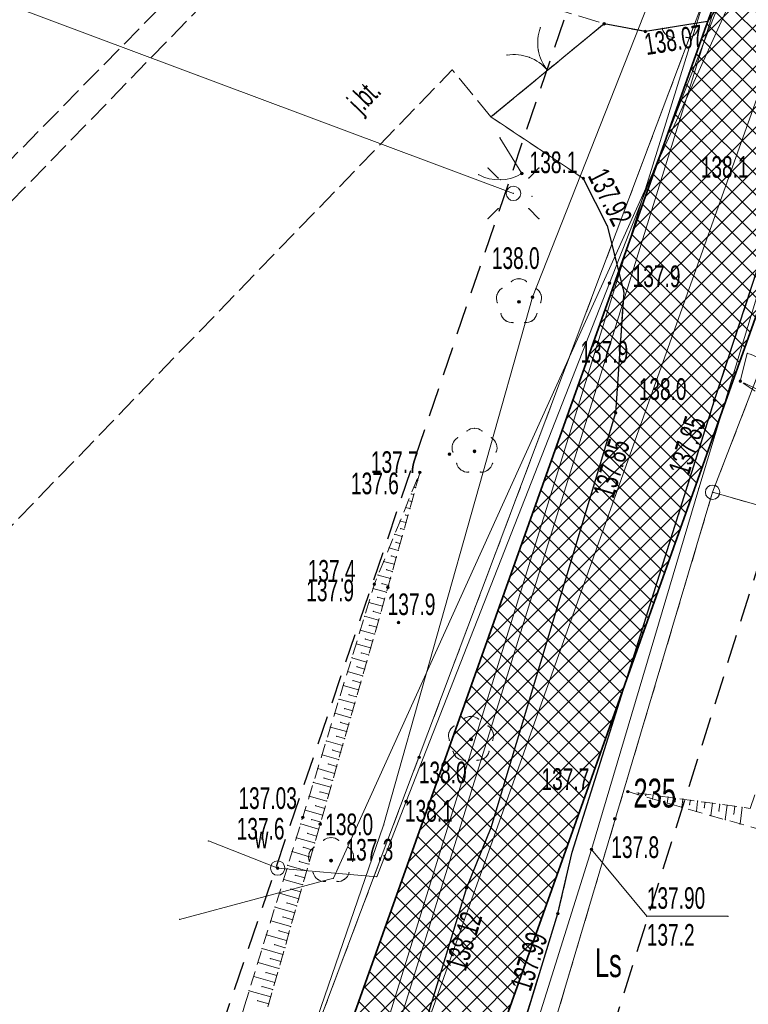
# Model space of a CAD drawing. Extents: x 6456700 to 6518119, y 5963420 to 5980059.
# Tile 28 of 256: x 6511624 to 6511649, y 5963990 to 5964024. Entities that reach past the tile are written whole.
import ezdxf
from ezdxf.enums import TextEntityAlignment as Align

# ---------------------------------------------------------------- set-up
doc = ezdxf.new("R2010")
doc.units = 0
doc.header["$MEASUREMENT"] = 0
for name, pattern in [('L_0_03', [1, 0.5, -0.5]), ('L_0_04', [1.5, 1, -0.5]), ('L_0_52', [1, 0.75, -0.25]), ('L_0_5A', [0.75, 0.5, -0.25])]:
    doc.linetypes.add(name, pattern=pattern)
doc.layers.get('0').update_dxf_attribs({"color": 2, "linetype": 'CONTINUOUS', "lineweight": 5})
for name, color, linetype, lineweight in [('000_Inne__niezydentyfikowane_', 7, 'CONTINUOUS', 18), ('18mm Kreska ciągła', 7, 'CONTINUOUS', 18), ('202_punkt_graniczny', 7, 'CONTINUOUS', 18), ('210_oznaczenie_konturu_uzytku_gruntowego', 96, 'CONTINUOUS', 18), ('211_numer_dzialki_ewidencyjnej', 7, 'CONTINUOUS', 18), ('218_kontur_uzytku_gruntowego', 96, 'L_0_03', 18), ('219_dzialka_ewidencyjna', 7, 'CONTINUOUS', 18), ('35mm Ciągła', 7, 'CONTINUOUS', 35), ('brama', 7, 'CONTINUOUS', 18), ('drzewo_lisciaste', 7, 'CONTINUOUS', 18), ('furtka', 7, 'CONTINUOUS', 18), ('jezdnia', 7, 'CONTINUOUS', 18), ('jezdnia_Atr17', 7, 'CONTINUOUS', 18), ('komora_podziemna', 7, 'CONTINUOUS', 18), ('komora_podziemna_Atr17', 7, 'CONTINUOUS', 18), ('kraweznik', 7, 'CONTINUOUS', 18), ('latarnia', 7, 'CONTINUOUS', 18), ('ogrodzenie_trwale', 7, 'CONTINUOUS', 18), ('pikieta_naturalna', 7, 'CONTINUOUS', 18), ('pikieta_naturalna_Atr2', 7, 'CONTINUOUS', 18), ('pikieta_sztuczna', 7, 'CONTINUOUS', 18), ('pikieta_sztuczna_Atr2', 7, 'CONTINUOUS', 18), ('przewod_elektroenergetyczny_podziemny', 7, 'CONTINUOUS', 18), ('przewod_kanalizacyjny', 7, 'CONTINUOUS', 18), ('przewod_wodociagowy', 7, 'CONTINUOUS', 18), ('rzedna', 7, 'CONTINUOUS', 18), ('rzedna_Atr2', 7, 'CONTINUOUS', 18), ('rzedna_Atr3', 7, 'CONTINUOUS', 18), ('skarpa_nieumocniona', 7, 'CONTINUOUS', 18), ('Zakres', 7, 'CONTINUOUS', 18)]:
    doc.layers.add(name, color=color, linetype=linetype, lineweight=lineweight)
doc.styles.get("Standard").update_dxf_attribs({"font": 'txt', "width": 0.75})

# ---------------------------------------------------------------- blocks, each defined once
blk = doc.blocks.new('mdcp_nowa')
at = {"layer": 'drzewo_lisciaste', "linetype": 'Continuous', "lineweight": 18, "true_color": 0x009900}
for points in [[(6494372.12, 5980465.09, 1), (6494372.12, 5980465.19, 1)], [(6494370.58, 5980459.91, 1), (6494370.58, 5980460.01, 1)], [(6494370.46, 5980449.92, 1), (6494370.46, 5980450.02, 1)], [(6494365.61, 5980445.72, 1), (6494365.61, 5980445.82, 1)]]:
    blk.add_hatch(color=94, dxfattribs=at).paths.add_polyline_path(points)
at = {"layer": 'pikieta_naturalna', "linetype": 'Continuous', "lineweight": 18, "true_color": 0x000000}
for points in [[(6494375.07, 5980474.735, 1), (6494375.07, 5980474.825, 1)], [(6494372.22, 5980469.545, 1), (6494372.22, 5980469.635, 1)], [(6494375.26, 5980465.745, 1), (6494375.26, 5980465.835, 1)], [(6494372.59, 5980465.255, 1), (6494372.59, 5980465.345, 1)], [(6494379.79, 5980462.345, 1), (6494379.79, 5980462.435, 1)], [(6494369.71, 5980459.815, 1), (6494369.71, 5980459.905, 1)], [(6494368.69, 5980459.185, 1), (6494368.69, 5980459.275, 1)], [(6494367.11, 5980455.305, 1), (6494367.11, 5980455.395, 1)], [(6494367.58, 5980455.195, 1), (6494367.58, 5980455.285, 1)], [(6494367.95, 5980453.975, 1), (6494367.95, 5980454.065, 1)], [(6494368.66, 5980449.305, 1), (6494368.66, 5980449.395, 1)], [(6494375.89, 5980448.115, 1), (6494375.89, 5980448.205, 1)], [(6494368.21, 5980447.775, 1), (6494368.21, 5980447.865, 1)], [(6494364.63, 5980447.225, 1), (6494364.63, 5980447.315, 1)], [(6494375.44, 5980447.175, 1), (6494375.44, 5980447.265, 1)], [(6494365.23, 5980446.985, 1), (6494365.23, 5980447.075, 1)], [(6494365.61, 5980445.725, 1), (6494365.61, 5980445.815, 1)]]:
    blk.add_hatch(color=18, dxfattribs=at).paths.add_polyline_path(points)
at = {"layer": 'pikieta_sztuczna', "linetype": 'Continuous', "lineweight": 18, "true_color": 0x000000}
for points in [[(6494376.5, 5980474.465, 1), (6494376.5, 5980474.555, 1)], [(6494374.35, 5980469.375, 1), (6494374.35, 5980469.465, 1)], [(6494378.9, 5980461.685, 1), (6494378.9, 5980461.775, 1)], [(6494375.47, 5980461.245, 1), (6494375.47, 5980461.335, 1)], [(6494370.3, 5980444.775, 1), (6494370.3, 5980444.865, 1)], [(6494373.47, 5980443.885, 1), (6494373.47, 5980443.975, 1)]]:
    blk.add_hatch(color=18, dxfattribs=at).paths.add_polyline_path(points)
at = {"layer": 'rzedna', "linetype": 'Continuous', "lineweight": 18, "true_color": 0x000000}
for points in [[(6494374.63, 5980446.115, 1), (6494374.63, 5980446.205, 1)], [(6494363.76, 5980445.465, 1), (6494363.76, 5980445.555, 1)]]:
    blk.add_hatch(color=18, dxfattribs=at).paths.add_polyline_path(points)
at = {"layer": '000_Inne__niezydentyfikowane_', "linetype": 'Continuous', "lineweight": 18, "flags": 128}
for points in [[(6494368.68, 5980459.18), (6494368.67, 5980459.18)], [(6494368.61, 5980458.94), (6494368.58, 5980458.95)], [(6494368.47, 5980458.46), (6494368.39, 5980458.48)], [(6494368.54, 5980458.7), (6494368.51, 5980458.71)], [(6494368.41, 5980458.21), (6494368.35, 5980458.23)], [(6494368.34, 5980457.97), (6494368.19, 5980458.01)], [(6494368.27, 5980457.73), (6494368.19, 5980457.75)], [(6494368.21, 5980457.49), (6494368, 5980457.54)], [(6494368.07, 5980457), (6494367.81, 5980457.08)], [(6494368.14, 5980457.25), (6494368.02, 5980457.28)], [(6494368, 5980456.76), (6494367.86, 5980456.8)], [(6494367.94, 5980456.52), (6494367.62, 5980456.61)], [(6494367.8, 5980456.04), (6494367.43, 5980456.14)], [(6494367.87, 5980456.28), (6494367.7, 5980456.33)], [(6494367.73, 5980455.79), (6494367.54, 5980455.85)], [(6494367.67, 5980455.55), (6494367.24, 5980455.67)], [(6494367.6, 5980455.31), (6494367.37, 5980455.37)], [(6494367.53, 5980455.07), (6494367.06, 5980455.2)], [(6494367.39, 5980454.59), (6494366.92, 5980454.72)], [(6494367.46, 5980454.83), (6494367.23, 5980454.9)], [(6494367.32, 5980454.34), (6494367.08, 5980454.41)], [(6494367.25, 5980454.1), (6494366.77, 5980454.24)], [(6494367.12, 5980453.62), (6494366.62, 5980453.76)], [(6494367.19, 5980453.86), (6494366.94, 5980453.93)], [(6494367.05, 5980453.38), (6494366.8, 5980453.45)], [(6494366.98, 5980453.14), (6494366.48, 5980453.28)], [(6494366.91, 5980452.9), (6494366.66, 5980452.97)], [(6494366.84, 5980452.65), (6494366.33, 5980452.8)], [(6494366.7, 5980452.17), (6494366.18, 5980452.32)], [(6494366.77, 5980452.41), (6494366.51, 5980452.49)], [(6494366.63, 5980451.93), (6494366.37, 5980452.01)], [(6494366.56, 5980451.69), (6494366.03, 5980451.84)], [(6494366.43, 5980451.21), (6494365.89, 5980451.36)], [(6494366.49, 5980451.45), (6494366.23, 5980451.52)], [(6494366.36, 5980450.96), (6494366.08, 5980451.04)], [(6494366.29, 5980450.72), (6494365.74, 5980450.88)], [(6494366.22, 5980450.48), (6494365.94, 5980450.56)], [(6494366.15, 5980450.24), (6494365.59, 5980450.4)], [(6494366.01, 5980449.76), (6494365.44, 5980449.92)], [(6494366.08, 5980450), (6494365.8, 5980450.08)], [(6494365.94, 5980449.52), (6494365.66, 5980449.6)], [(6494365.87, 5980449.27), (6494365.3, 5980449.44)], [(6494365.73, 5980448.79), (6494365.15, 5980448.96)], [(6494365.8, 5980449.03), (6494365.51, 5980449.12)], [(6494365.66, 5980448.55), (6494365.37, 5980448.63)], [(6494365.6, 5980448.31), (6494365, 5980448.48)], [(6494365.46, 5980447.83), (6494364.85, 5980448)], [(6494365.53, 5980448.07), (6494365.23, 5980448.15)], [(6494376.26, 5980448.11), (6494376.25, 5980448.06)], [(6494376.52, 5980448.07), (6494376.51, 5980448.03)], [(6494376.77, 5980448.04), (6494376.75, 5980447.91)], [(6494377.03, 5980448), (6494377.02, 5980447.92)], [(6494377.29, 5980447.97), (6494377.26, 5980447.77)], [(6494377.54, 5980447.93), (6494377.53, 5980447.81)], [(6494377.8, 5980447.9), (6494377.76, 5980447.62)], [(6494378.06, 5980447.86), (6494378.03, 5980447.71)], [(6494378.31, 5980447.83), (6494378.27, 5980447.48)], [(6494365.32, 5980447.34), (6494364.71, 5980447.52)], [(6494365.39, 5980447.58), (6494365.08, 5980447.67)], [(6494378.57, 5980447.79), (6494378.54, 5980447.6)], [(6494378.83, 5980447.76), (6494378.77, 5980447.33)], [(6494379.08, 5980447.72), (6494379.05, 5980447.49)], [(6494379.34, 5980447.69), (6494379.27, 5980447.19)], [(6494379.6, 5980447.65), (6494379.56, 5980447.38)], [(6494379.85, 5980447.62), (6494379.78, 5980447.04)], [(6494365.25, 5980447.1), (6494364.94, 5980447.19)], [(6494365.18, 5980446.86), (6494364.56, 5980447.04)], [(6494365.04, 5980446.38), (6494364.41, 5980446.56)], [(6494365.11, 5980446.62), (6494364.8, 5980446.71)], [(6494364.97, 5980446.13), (6494364.65, 5980446.23)], [(6494364.9, 5980445.89), (6494364.26, 5980446.08)], [(6494364.77, 5980445.41), (6494364.11, 5980445.6)], [(6494364.84, 5980445.65), (6494364.51, 5980445.74)], [(6494364.63, 5980444.93), (6494363.97, 5980445.12)], [(6494364.7, 5980445.17), (6494364.37, 5980445.26)], [(6494364.56, 5980444.69), (6494364.22, 5980444.78)], [(6494364.49, 5980444.44), (6494363.82, 5980444.64)], [(6494364.35, 5980443.96), (6494363.67, 5980444.16)], [(6494364.42, 5980444.2), (6494364.08, 5980444.3)], [(6494364.28, 5980443.72), (6494363.94, 5980443.82)], [(6494364.21, 5980443.48), (6494363.52, 5980443.68)], [(6494364.07, 5980443), (6494363.37, 5980443.2)], [(6494364.14, 5980443.24), (6494363.8, 5980443.34)], [(6494363.94, 5980442.51), (6494363.22, 5980442.72)], [(6494364.01, 5980442.75), (6494363.65, 5980442.86)], [(6494363.87, 5980442.27), (6494363.51, 5980442.37)], [(6494363.8, 5980442.03), (6494363.08, 5980442.24)], [(6494363.66, 5980441.54), (6494362.93, 5980441.75)], [(6494363.73, 5980441.79), (6494363.36, 5980441.89)], [(6494363.59, 5980441.3), (6494363.22, 5980441.4)], [(6494363.52, 5980441.05), (6494362.77, 5980441.26)], [(6494363.45, 5980440.8), (6494363.07, 5980440.91)]]:
    blk.add_lwpolyline(points, dxfattribs=at)
at = {"layer": '000_Inne__niezydentyfikowane_'}
for p in [(6494368.67, 5980459.18), (6494368.68, 5980459.18), (6494368.58, 5980458.95), (6494368.61, 5980458.94), (6494368.39, 5980458.48), (6494368.47, 5980458.46), (6494368.51, 5980458.71), (6494368.54, 5980458.7), (6494368.35, 5980458.23), (6494368.41, 5980458.21), (6494368.19, 5980458.01), (6494368.19, 5980457.75), (6494368.27, 5980457.73), (6494368.34, 5980457.97), (6494368, 5980457.54), (6494368.21, 5980457.49), (6494367.81, 5980457.08), (6494368.02, 5980457.28), (6494368.14, 5980457.25), (6494367.86, 5980456.8), (6494368, 5980456.76), (6494368.07, 5980457), (6494367.62, 5980456.61), (6494367.94, 5980456.52), (6494367.43, 5980456.14), (6494367.7, 5980456.33), (6494367.8, 5980456.04), (6494367.87, 5980456.28), (6494367.54, 5980455.85), (6494367.73, 5980455.79), (6494367.24, 5980455.67), (6494367.37, 5980455.37), (6494367.67, 5980455.55), (6494367.06, 5980455.2), (6494367.53, 5980455.07), (6494367.6, 5980455.31), (6494366.92, 5980454.72), (6494367.23, 5980454.9), (6494367.46, 5980454.83), (6494367.08, 5980454.41), (6494367.32, 5980454.34), (6494367.39, 5980454.59), (6494366.77, 5980454.24), (6494367.25, 5980454.1), (6494366.62, 5980453.76), (6494366.94, 5980453.93), (6494367.19, 5980453.86), (6494366.8, 5980453.45), (6494367.05, 5980453.38), (6494367.12, 5980453.62), (6494366.48, 5980453.28), (6494366.66, 5980452.97), (6494366.98, 5980453.14), (6494366.33, 5980452.8), (6494366.84, 5980452.65), (6494366.91, 5980452.9), (6494366.18, 5980452.32), (6494366.51, 5980452.49), (6494366.77, 5980452.41), (6494366.37, 5980452.01), (6494366.63, 5980451.93), (6494366.7, 5980452.17), (6494366.03, 5980451.84), (6494366.56, 5980451.69), (6494365.89, 5980451.36), (6494366.23, 5980451.52), (6494366.49, 5980451.45), (6494366.08, 5980451.04), (6494366.36, 5980450.96), (6494366.43, 5980451.21), (6494365.74, 5980450.88), (6494365.94, 5980450.56), (6494366.29, 5980450.72), (6494365.59, 5980450.4), (6494366.15, 5980450.24), (6494366.22, 5980450.48), (6494365.44, 5980449.92), (6494365.8, 5980450.08), (6494366.08, 5980450), (6494365.66, 5980449.6), (6494366.01, 5980449.76), (6494365.3, 5980449.44), (6494365.87, 5980449.27), (6494365.94, 5980449.52), (6494365.15, 5980448.96), (6494365.51, 5980449.12), (6494365.8, 5980449.03), (6494365.37, 5980448.63), (6494365.66, 5980448.55), (6494365.73, 5980448.79), (6494365, 5980448.48), (6494365.6, 5980448.31), (6494364.85, 5980448), (6494365.23, 5980448.15), (6494365.46, 5980447.83), (6494365.53, 5980448.07), (6494376.25, 5980448.06), (6494376.26, 5980448.11), (6494376.51, 5980448.03), (6494376.52, 5980448.07), (6494376.75, 5980447.91), (6494376.77, 5980448.04), (6494377.02, 5980447.92), (6494377.03, 5980448), (6494377.29, 5980447.97), (6494377.54, 5980447.93), (6494377.8, 5980447.9), (6494378.06, 5980447.86), (6494378.31, 5980447.83), (6494364.71, 5980447.52), (6494365.08, 5980447.67), (6494365.39, 5980447.58), (6494377.26, 5980447.77), (6494377.53, 5980447.81), (6494377.76, 5980447.62), (6494378.03, 5980447.71), (6494378.54, 5980447.6), (6494378.57, 5980447.79), (6494378.83, 5980447.76), (6494379.05, 5980447.49), (6494379.08, 5980447.72), (6494379.34, 5980447.69), (6494379.6, 5980447.65), (6494379.85, 5980447.62), (6494364.94, 5980447.19), (6494365.32, 5980447.34), (6494378.27, 5980447.48), (6494378.77, 5980447.33), (6494379.27, 5980447.19), (6494379.56, 5980447.38), (6494364.56, 5980447.04), (6494365.18, 5980446.86), (6494365.25, 5980447.1), (6494379.78, 5980447.04), (6494364.41, 5980446.56), (6494364.8, 5980446.71), (6494365.11, 5980446.62), (6494364.65, 5980446.23), (6494364.97, 5980446.13), (6494365.04, 5980446.38), (6494364.26, 5980446.08), (6494364.9, 5980445.89), (6494364.11, 5980445.6), (6494364.51, 5980445.74), (6494364.84, 5980445.65), (6494363.97, 5980445.12), (6494364.37, 5980445.26), (6494364.7, 5980445.17), (6494364.77, 5980445.41), (6494364.22, 5980444.78), (6494364.63, 5980444.93), (6494363.82, 5980444.64), (6494364.49, 5980444.44), (6494364.56, 5980444.69), (6494363.67, 5980444.16), (6494364.08, 5980444.3), (6494364.42, 5980444.2), (6494363.94, 5980443.82), (6494364.35, 5980443.96), (6494363.52, 5980443.68), (6494364.21, 5980443.48), (6494364.28, 5980443.72), (6494363.37, 5980443.2), (6494363.8, 5980443.34), (6494364.14, 5980443.24), (6494363.22, 5980442.72), (6494363.65, 5980442.86), (6494364.01, 5980442.75), (6494364.07, 5980443), (6494363.51, 5980442.37), (6494363.94, 5980442.51), (6494363.08, 5980442.24), (6494363.8, 5980442.03), (6494363.87, 5980442.27), (6494362.93, 5980441.75), (6494363.36, 5980441.89), (6494363.73, 5980441.79), (6494363.22, 5980441.4), (6494363.66, 5980441.54), (6494362.77, 5980441.26), (6494363.52, 5980441.05), (6494363.59, 5980441.3), (6494363.07, 5980440.91), (6494363.45, 5980440.8)]:
    blk.add_point(p, dxfattribs=at)
at = {"layer": '202_punkt_graniczny', "color": 7, "linetype": 'Continuous', "lineweight": 18}
blk.add_circle((6494378.83, 5980458.54), 0.25, dxfattribs=at)
at = {"layer": '202_punkt_graniczny'}
blk.add_point((6494378.83, 5980458.54), dxfattribs=at)
at = {"layer": '218_kontur_uzytku_gruntowego', "lineweight": 18, "flags": 128}
for points in [[(6494356.86, 5980417.99), (6494384.79, 5980492.28)], [(6494385.04, 5980474.64), (6494378.83, 5980458.54)], [(6494378.83, 5980458.54), (6494368.27, 5980423.04)], [(6494404.03, 5980451.36), (6494378.83, 5980458.54)]]:
    blk.add_lwpolyline(points, dxfattribs=at)
at = {"layer": '218_kontur_uzytku_gruntowego'}
blk.add_point((6494378.83, 5980458.54), dxfattribs=at)
blk.add_point((6494378.83, 5980458.54), dxfattribs=at)
blk.add_point((6494378.83, 5980458.54), dxfattribs=at)
blk.add_point((6494378.83, 5980458.54), dxfattribs=at)
blk.add_point((6494378.83, 5980458.54), dxfattribs=at)
blk.add_point((6494378.83, 5980458.54), dxfattribs=at)
at = {"layer": '219_dzialka_ewidencyjna', "color": 3, "linetype": 'Continuous', "lineweight": 18, "flags": 128}
for points in [[(6494384.79, 5980492.28), (6494356.86, 5980417.99)], [(6494385.04, 5980474.64), (6494378.83, 5980458.54)], [(6494378.83, 5980458.54), (6494368.27, 5980423.04)], [(6494378.83, 5980458.54), (6494404.03, 5980451.36)]]:
    blk.add_lwpolyline(points, dxfattribs=at)
at = {"layer": '219_dzialka_ewidencyjna', "color": 3}
blk.add_point((6494378.83, 5980458.54), dxfattribs=at)
blk.add_point((6494378.83, 5980458.54), dxfattribs=at)
blk.add_point((6494378.83, 5980458.54), dxfattribs=at)
at = {"layer": 'brama', "color": 7, "linetype": 'Continuous', "lineweight": 18, "flags": 128}
blk.add_lwpolyline([(6494371.15, 5980471.55), (6494375.07, 5980474.78)], dxfattribs=at)
at = {"layer": 'brama', "color": 7, "linetype": 'Continuous', "lineweight": 18}
for centre, start, end in [((6494374.268, 5980474.119), 159.488, 219.488), ((6494371.952, 5980472.211), 39.488, 99.488)]:
    blk.add_arc(centre, 1.5, start, end, dxfattribs=at)
at = {"layer": 'brama'}
for p in [(6494372.863, 5980474.644), (6494375.07, 5980474.78), (6494372.788, 5980473.872), (6494371.705, 5980473.691), (6494372.478, 5980473.616), (6494373.11, 5980473.165), (6494373.11, 5980473.165), (6494371.15, 5980471.55)]:
    blk.add_point(p, dxfattribs=at)
at = {"layer": 'drzewo_lisciaste', "color": 94, "linetype": 'Continuous', "lineweight": 18}
for centre in [(6494372.12, 5980465.14), (6494370.58, 5980459.96), (6494370.46, 5980449.97), (6494365.61, 5980445.77)]:
    blk.add_circle(centre, 0.05, dxfattribs=at)
at = {"layer": 'drzewo_lisciaste', "color": 94, "linetype": 'Continuous', "lineweight": 13}
for centre, start, end in [((6494377.475, 5980474.706), 193.221, 274.871), ((6494377.945, 5980474.706), 265.129, 346.779), ((6494372.12, 5980465.54), 49.272, 130.728), ((6494371.74, 5980465.264), 121.308, 202.548), ((6494372.5, 5980465.264), 337.452, 58.692), ((6494371.885, 5980464.816), 193.221, 274.871), ((6494372.355, 5980464.816), 265.129, 346.779), ((6494370.58, 5980460.36), 49.272, 130.728), ((6494370.2, 5980460.084), 121.308, 202.548), ((6494370.96, 5980460.084), 337.452, 58.692), ((6494370.345, 5980459.636), 193.221, 274.871), ((6494370.815, 5980459.636), 265.129, 346.779), ((6494370.46, 5980450.37), 49.272, 130.728), ((6494370.08, 5980450.094), 121.308, 202.548), ((6494370.84, 5980450.094), 337.452, 58.692), ((6494370.225, 5980449.646), 193.221, 274.871), ((6494370.695, 5980449.646), 265.129, 346.779), ((6494365.61, 5980446.17), 49.272, 130.728), ((6494365.23, 5980445.894), 121.308, 202.548), ((6494365.99, 5980445.894), 337.452, 58.692), ((6494365.375, 5980445.446), 193.221, 274.871), ((6494365.845, 5980445.446), 265.129, 346.779)]:
    blk.add_arc(centre, 0.4, start, end, dxfattribs=at)
at = {"layer": 'drzewo_lisciaste'}
for p in [(6494377.086, 5980474.615), (6494378.334, 5980474.615), (6494377.24, 5980474.382), (6494377.509, 5980474.307), (6494377.911, 5980474.307), (6494378.18, 5980474.382), (6494372.12, 5980465.94), (6494371.532, 5980465.606), (6494371.859, 5980465.843), (6494372.381, 5980465.843), (6494372.708, 5980465.606), (6494371.36, 5980465.388), (6494372.88, 5980465.388), (6494371.371, 5980465.111), (6494372.12, 5980465.14), (6494372.869, 5980465.111), (6494371.496, 5980464.725), (6494372.744, 5980464.725), (6494371.65, 5980464.492), (6494371.919, 5980464.417), (6494372.321, 5980464.417), (6494372.59, 5980464.492), (6494370.319, 5980460.663), (6494370.58, 5980460.76), (6494370.841, 5980460.663), (6494369.82, 5980460.208), (6494369.992, 5980460.426), (6494371.168, 5980460.426), (6494371.34, 5980460.208), (6494369.831, 5980459.931), (6494370.58, 5980459.96), (6494371.329, 5980459.931), (6494369.956, 5980459.545), (6494371.204, 5980459.545), (6494370.11, 5980459.312), (6494370.379, 5980459.237), (6494370.781, 5980459.237), (6494371.05, 5980459.312), (6494370.199, 5980450.673), (6494370.46, 5980450.77), (6494370.721, 5980450.673), (6494369.7, 5980450.218), (6494369.872, 5980450.436), (6494371.048, 5980450.436), (6494371.22, 5980450.218), (6494369.711, 5980449.941), (6494370.46, 5980449.97), (6494371.209, 5980449.941), (6494369.836, 5980449.555), (6494371.084, 5980449.555), (6494369.99, 5980449.322), (6494370.259, 5980449.247), (6494370.661, 5980449.247), (6494370.93, 5980449.322), (6494365.349, 5980446.473), (6494365.61, 5980446.57), (6494365.871, 5980446.473), (6494365.022, 5980446.236), (6494366.198, 5980446.236), (6494364.85, 5980446.018), (6494366.37, 5980446.018), (6494364.861, 5980445.741), (6494365.61, 5980445.77), (6494366.359, 5980445.741), (6494364.986, 5980445.355), (6494365.14, 5980445.122), (6494366.08, 5980445.122), (6494366.234, 5980445.355), (6494365.409, 5980445.047), (6494365.811, 5980445.047)]:
    blk.add_point(p, dxfattribs=at)
at = {"layer": 'furtka', "color": 7, "linetype": 'Continuous', "lineweight": 18, "flags": 128}
for points in [[(6494372.22, 5980469.59), (6494371.46, 5980470.83)], [(6494380.03, 5980463.35), (6494379.79, 5980462.39)]]:
    blk.add_lwpolyline(points, dxfattribs=at)
at = {"layer": 'furtka', "color": 7, "linetype": 'Continuous', "lineweight": 18}
for centre, start, end in [((6494371.435, 5980470.868), 241.504, 301.504), ((6494379.667, 5980461.895), 15.964, 75.964)]:
    blk.add_arc(centre, 1.5, start, end, dxfattribs=at)
at = {"layer": 'furtka'}
for p in [(6494371.46, 5980470.83), (6494370.72, 5980469.55), (6494371.475, 5980469.369), (6494372.219, 5980469.589), (6494372.22, 5980469.59), (6494380.03, 5980463.35), (6494380.031, 5980463.35), (6494379.79, 5980462.39)]:
    blk.add_point(p, dxfattribs=at)
at = {"layer": 'jezdnia', "color": 7, "linetype": 'L_0_52', "lineweight": 18, "flags": 128}
for points in [[(6494379.042, 5980205.355), (6494370.45, 5980215.77), (6494359.26, 5980229.24), (6494350.5, 5980239.82), (6494339.7, 5980252.95), (6494336.61, 5980259.13), (6494333.07, 5980266.18), (6494330.52, 5980271.55), (6494329.52, 5980273.86), (6494327.36, 5980280.45), (6494325.85, 5980287.51), (6494325.03, 5980292.79), (6494325.01, 5980298.89), (6494326.29, 5980307.39), (6494327.89, 5980313.55), (6494331.08, 5980323.3), (6494333.2, 5980329.82), (6494336.64, 5980339.86), (6494338.43, 5980344.74), (6494343.18, 5980357.69), (6494347.78, 5980370.45), (6494349.48, 5980375.48), (6494354.04, 5980390.75), (6494352.32, 5980395.68), (6494357.03, 5980411.08), (6494361.23, 5980414.73), (6494366, 5980430.68), (6494370.3, 5980444.82), (6494371.15, 5980446.91), (6494375.47, 5980461.29), (6494375.75, 5980465.48), (6494375.18, 5980467.78), (6494374.35, 5980469.42), (6494371.15, 5980471.55), (6494375.07, 5980474.78), (6494376.5, 5980474.51), (6494378.65, 5980474.86), (6494379.97, 5980476.75), (6494382.89, 5980482.91), (6494394.43, 5980504.41), (6494396.68, 5980509.18), (6494397.56, 5980513.25), (6494397.03, 5980515.6), (6494395.56, 5980517.85), (6494398.63, 5980521.01), (6494399.16, 5980521.01), (6494402.03, 5980519.87), (6494404.28, 5980515.27), (6494407.43, 5980515.58), (6494404.79, 5980512.24), (6494403.37, 5980510.89), (6494402.78, 5980510.36), (6494400.53, 5980507.9), (6494398.16, 5980504.63), (6494391.04, 5980491.44), (6494385.61, 5980481.01), (6494383.82, 5980476.78), (6494378.9, 5980461.73), (6494373.96, 5980446.06), (6494373.47, 5980443.93), (6494369.12, 5980430), (6494367.09, 5980423.07), (6494366.46, 5980420.98), (6494364.17, 5980413.15), (6494352.58, 5980374.75), (6494350.86, 5980369.56), (6494346.16, 5980356.53), (6494340.78, 5980341.91), (6494336.32, 5980328.77), (6494333.97, 5980321.61), (6494330.37, 5980310.3), (6494329.56, 5980306.83), (6494328.8, 5980302.75), (6494328.17, 5980297.83), (6494328.48, 5980291.97), (6494329.06, 5980287.64), (6494330.85, 5980279.62), (6494332.58, 5980274.8), (6494333.58, 5980272.52), (6494336.35, 5980266.75), (6494340.04, 5980259.2), (6494342.54, 5980254.89), (6494352.41, 5980242.52), (6494362.09, 5980230.97), (6494370.78, 5980220.42), (6494371.58, 5980219.4), (6494373.43, 5980217.24), (6494381.565, 5980207.291)], [(6494333.07, 5980266.18), (6494330.52, 5980271.55), (6494329.52, 5980273.86), (6494327.36, 5980280.45), (6494325.85, 5980287.51), (6494325.03, 5980292.79), (6494325.01, 5980298.89), (6494326.29, 5980307.39), (6494327.89, 5980313.55), (6494331.08, 5980323.3), (6494333.2, 5980329.82), (6494336.64, 5980339.86), (6494338.43, 5980344.74), (6494343.18, 5980357.69), (6494347.78, 5980370.45), (6494349.48, 5980375.48), (6494354.04, 5980390.75), (6494352.32, 5980395.68), (6494357.03, 5980411.08), (6494361.23, 5980414.73), (6494366, 5980430.68), (6494370.3, 5980444.82), (6494371.15, 5980446.91), (6494375.47, 5980461.29), (6494375.75, 5980465.48), (6494375.18, 5980467.78), (6494374.35, 5980469.42), (6494371.15, 5980471.55), (6494375.07, 5980474.78), (6494376.5, 5980474.51), (6494378.65, 5980474.86), (6494379.97, 5980476.75), (6494382.89, 5980482.91), (6494394.43, 5980504.41), (6494396.68, 5980509.18), (6494397.56, 5980513.25), (6494397.03, 5980515.6), (6494395.56, 5980517.85), (6494398.63, 5980521.01), (6494399.16, 5980521.01), (6494402.03, 5980519.87), (6494404.28, 5980515.27), (6494407.43, 5980515.58), (6494404.79, 5980512.24), (6494403.37, 5980510.89), (6494402.78, 5980510.36), (6494400.53, 5980507.9), (6494398.16, 5980504.63), (6494391.04, 5980491.44), (6494385.61, 5980481.01), (6494383.82, 5980476.78), (6494378.9, 5980461.73), (6494373.96, 5980446.06), (6494373.47, 5980443.93), (6494369.12, 5980430), (6494367.09, 5980423.07), (6494366.46, 5980420.98), (6494364.17, 5980413.15), (6494352.58, 5980374.75), (6494350.86, 5980369.56), (6494346.16, 5980356.53), (6494340.78, 5980341.91), (6494336.32, 5980328.77), (6494333.97, 5980321.61), (6494330.37, 5980310.3), (6494329.56, 5980306.83), (6494328.8, 5980302.75), (6494328.17, 5980297.83), (6494328.48, 5980291.97), (6494329.06, 5980287.64), (6494330.85, 5980279.62), (6494332.58, 5980274.8), (6494333.58, 5980272.52), (6494336.35, 5980266.75), (6494339.19, 5980259.41), (6494334.28, 5980263.76)], [(6494302.94, 5980427.67), (6494308.98, 5980434.14), (6494326.24, 5980451.88), (6494338.53, 5980464.37), (6494340.97, 5980466.82), (6494351.38, 5980477.81), (6494353.52, 5980482.26), (6494352.91, 5980480.84), (6494362.03, 5980479.15), (6494366.24, 5980485.96), (6494367.75, 5980482.93), (6494375.84, 5980490.53), (6494377.61, 5980489.77), (6494379.32, 5980489.12), (6494372.61, 5980482.92), (6494375.99, 5980480.96), (6494375.56, 5980480.05), (6494372.49, 5980481.51), (6494371.3, 5980479.13), (6494374.42, 5980477.65), (6494373.86, 5980476.78), (6494370.05, 5980478.59), (6494370.24, 5980476.26), (6494375.07, 5980474.78), (6494371.15, 5980471.55), (6494369.81, 5980473.18), (6494352.95, 5980455.73), (6494350.81, 5980453.59), (6494345.82, 5980448.73), (6494329.91, 5980432.43), (6494313.72, 5980415.99), (6494310, 5980414.05), (6494306.23, 5980414.06), (6494303.13, 5980416.24), (6494301.74, 5980419.59), (6494302.31, 5980423.9)], [(6494309.01, 5980421.95), (6494308.17, 5980422.71), (6494328.48, 5980443.51), (6494343.4, 5980458.75), (6494360.29, 5980475.96), (6494361.43, 5980475.72), (6494344.19, 5980457.97), (6494324.36, 5980437.73)]]:
    blk.add_lwpolyline(points, close=True, dxfattribs=at)
at = {"layer": 'jezdnia'}
for p in [(6494378.65, 5980474.86), (6494378.65, 5980474.86), (6494375.07, 5980474.78), (6494375.07, 5980474.78), (6494375.07, 5980474.78), (6494376.5, 5980474.51), (6494376.5, 5980474.51), (6494369.81, 5980473.18), (6494371.15, 5980471.55), (6494371.15, 5980471.55), (6494371.15, 5980471.55), (6494374.35, 5980469.42), (6494374.35, 5980469.42), (6494375.18, 5980467.78), (6494375.18, 5980467.78), (6494375.75, 5980465.48), (6494375.75, 5980465.48), (6494378.9, 5980461.73), (6494378.9, 5980461.73), (6494375.47, 5980461.29), (6494375.47, 5980461.29), (6494371.15, 5980446.91), (6494371.15, 5980446.91), (6494373.96, 5980446.06), (6494373.96, 5980446.06), (6494370.3, 5980444.82), (6494370.3, 5980444.82), (6494373.47, 5980443.93), (6494373.47, 5980443.93)]:
    blk.add_point(p, dxfattribs=at)
at = {"layer": 'komora_podziemna', "color": 5, "linetype": 'Continuous', "lineweight": 13}
blk.add_circle((6494363.76, 5980445.51), 0.25, dxfattribs=at)
at = {"layer": 'komora_podziemna'}
blk.add_point((6494363.76, 5980445.51), dxfattribs=at)
at = {"layer": 'kraweznik', "color": 7, "linetype": 'Continuous', "lineweight": 25, "flags": 128}
for points in [[(6494397.03, 5980515.6), (6494397.56, 5980513.25), (6494396.68, 5980509.18), (6494394.43, 5980504.41), (6494382.89, 5980482.91), (6494379.97, 5980476.75), (6494378.65, 5980474.86), (6494376.5, 5980474.51), (6494375.07, 5980474.78)], [(6494330.37, 5980310.3), (6494333.97, 5980321.61), (6494336.32, 5980328.77), (6494340.78, 5980341.91), (6494346.16, 5980356.53), (6494350.86, 5980369.56), (6494352.58, 5980374.75), (6494364.17, 5980413.15), (6494366.46, 5980420.98), (6494367.09, 5980423.07), (6494373.47, 5980443.93), (6494373.96, 5980446.06), (6494378.9, 5980461.73), (6494383.82, 5980476.78), (6494385.61, 5980481.01), (6494391.04, 5980491.44), (6494398.16, 5980504.63), (6494400.53, 5980507.9), (6494402.78, 5980510.36), (6494403.37, 5980510.89), (6494404.79, 5980512.24)], [(6494374.35, 5980469.42), (6494375.18, 5980467.78), (6494375.75, 5980465.48), (6494375.47, 5980461.29), (6494371.15, 5980446.91), (6494370.3, 5980444.82), (6494366, 5980430.68), (6494361.23, 5980414.73), (6494357.03, 5980411.08), (6494352.32, 5980395.68), (6494354.04, 5980390.75), (6494349.48, 5980375.48), (6494347.78, 5980370.45), (6494343.18, 5980357.69), (6494338.43, 5980344.74), (6494336.64, 5980339.86), (6494333.2, 5980329.82), (6494331.08, 5980323.3), (6494327.89, 5980313.55), (6494326.29, 5980307.39)], [(6494374.35, 5980469.42), (6494375.18, 5980467.78), (6494375.75, 5980465.48), (6494375.47, 5980461.29), (6494371.15, 5980446.91), (6494370.3, 5980444.82), (6494366, 5980430.68), (6494361.23, 5980414.73), (6494357.03, 5980411.08), (6494352.32, 5980395.68), (6494354.04, 5980390.75), (6494349.48, 5980375.48), (6494347.78, 5980370.45), (6494343.18, 5980357.69), (6494338.43, 5980344.74), (6494336.64, 5980339.86), (6494333.2, 5980329.82), (6494331.08, 5980323.3), (6494327.89, 5980313.55), (6494326.29, 5980307.39)]]:
    blk.add_lwpolyline(points, dxfattribs=at)
at = {"layer": 'kraweznik'}
for p in [(6494378.65, 5980474.86), (6494375.07, 5980474.78), (6494376.5, 5980474.51), (6494374.35, 5980469.42), (6494374.35, 5980469.42), (6494375.18, 5980467.78), (6494375.18, 5980467.78), (6494375.75, 5980465.48), (6494375.75, 5980465.48), (6494378.9, 5980461.73), (6494375.47, 5980461.29), (6494375.47, 5980461.29), (6494371.15, 5980446.91), (6494371.15, 5980446.91), (6494373.96, 5980446.06), (6494370.3, 5980444.82), (6494370.3, 5980444.82), (6494373.47, 5980443.93)]:
    blk.add_point(p, dxfattribs=at)
at = {"layer": 'latarnia', "color": 7, "linetype": 'Continuous', "lineweight": 13, "flags": 128}
for points in [[(6494371.4, 5980469.431), (6494371.047, 5980469.784)], [(6494372.461, 5980469.431), (6494372.814, 5980469.784)], [(6494371.4, 5980468.37), (6494371.047, 5980468.017)], [(6494372.461, 5980468.37), (6494372.814, 5980468.017)]]:
    blk.add_lwpolyline(points, dxfattribs=at)
at = {"layer": 'latarnia', "color": 7, "linetype": 'Continuous', "lineweight": 13}
blk.add_circle((6494371.93, 5980468.9), 0.25, dxfattribs=at)
at = {"layer": 'latarnia'}
for p in [(6494371.047, 5980469.784), (6494372.814, 5980469.784), (6494371.4, 5980469.431), (6494372.461, 5980469.431), (6494371.93, 5980468.9), (6494371.4, 5980468.37), (6494372.461, 5980468.37), (6494371.047, 5980468.017), (6494372.814, 5980468.017)]:
    blk.add_point(p, dxfattribs=at)
at = {"layer": 'ogrodzenie_trwale'}
for p in [(6494375.07, 5980474.78), (6494372.22, 5980469.59), (6494372.57, 5980468.8), (6494380.03, 5980463.35), (6494379.79, 5980462.39), (6494369.71, 5980459.86), (6494369.71, 5980459.86), (6494367.95, 5980454.02), (6494375.44, 5980447.22)]:
    blk.add_point(p, dxfattribs=at)
at = {"layer": 'pikieta_naturalna', "color": 7, "linetype": 'Continuous', "lineweight": 18}
for centre in [(6494375.07, 5980474.78), (6494372.22, 5980469.59), (6494375.26, 5980465.79), (6494372.59, 5980465.3), (6494379.79, 5980462.39), (6494369.71, 5980459.86), (6494368.69, 5980459.23), (6494367.11, 5980455.35), (6494367.58, 5980455.24), (6494367.95, 5980454.02), (6494368.66, 5980449.35), (6494375.89, 5980448.16), (6494368.21, 5980447.82), (6494364.63, 5980447.27), (6494375.44, 5980447.22), (6494365.23, 5980447.03), (6494365.61, 5980445.77)]:
    blk.add_circle(centre, 0.045, dxfattribs=at)
at = {"layer": 'pikieta_naturalna'}
for p in [(6494375.07, 5980474.78), (6494372.22, 5980469.59), (6494375.26, 5980465.79), (6494372.59, 5980465.3), (6494379.79, 5980462.39), (6494369.71, 5980459.86), (6494368.69, 5980459.23), (6494367.11, 5980455.35), (6494367.58, 5980455.24), (6494367.95, 5980454.02), (6494368.66, 5980449.35), (6494375.89, 5980448.16), (6494368.21, 5980447.82), (6494364.63, 5980447.27), (6494375.44, 5980447.22), (6494365.23, 5980447.03), (6494365.61, 5980445.77)]:
    blk.add_point(p, dxfattribs=at)
at = {"layer": 'pikieta_sztuczna', "color": 7, "linetype": 'Continuous', "lineweight": 18}
for centre in [(6494376.5, 5980474.51), (6494374.35, 5980469.42), (6494378.9, 5980461.73), (6494375.47, 5980461.29), (6494370.3, 5980444.82), (6494373.47, 5980443.93)]:
    blk.add_circle(centre, 0.045, dxfattribs=at)
at = {"layer": 'pikieta_sztuczna'}
for p in [(6494376.5, 5980474.51), (6494374.35, 5980469.42), (6494378.9, 5980461.73), (6494375.47, 5980461.29), (6494370.3, 5980444.82), (6494373.47, 5980443.93)]:
    blk.add_point(p, dxfattribs=at)
at = {"layer": 'przewod_elektroenergetyczny_podziemny', "color": 1, "linetype": 'Continuous', "lineweight": 18, "flags": 128}
for points in [[(6494382.27, 5980535.77), (6494377.2, 5980536.55), (6494375.92, 5980528.64), (6494375.74, 5980526.27), (6494388.71, 5980524.79), (6494400.86, 5980522.84), (6494406.03, 5980518.42), (6494407.08, 5980517.13), (6494407.01, 5980516.12), (6494405.75, 5980514.43), (6494401.67, 5980508.82), (6494395.99, 5980500.15), (6494390.99, 5980491.39), (6494384.57, 5980479.51), (6494384.48, 5980478.4), (6494382.76, 5980473.26), (6494378.35, 5980458.67), (6494374.63, 5980446.16), (6494370.95, 5980434.41), (6494367.5, 5980422.96)], [(6494356.13, 5980416.88), (6494356.96, 5980416.54), (6494367.43, 5980447), (6494372.59, 5980465.3), (6494379.14, 5980481.92), (6494385.73, 5980492.67), (6494393.32, 5980506.42), (6494402.25, 5980522.72), (6494390.92, 5980527.88), (6494388.45, 5980532.65)], [(6494371.93, 5980468.9), (6494350.06, 5980477.09)]]:
    blk.add_lwpolyline(points, dxfattribs=at)
at = {"layer": 'przewod_elektroenergetyczny_podziemny'}
for p in [(6494371.93, 5980468.9), (6494372.59, 5980465.3), (6494378.35, 5980458.67), (6494367.43, 5980447), (6494374.63, 5980446.16)]:
    blk.add_point(p, dxfattribs=at)
at = {"layer": 'przewod_kanalizacyjny', "color": 34, "linetype": 'Continuous', "lineweight": 18, "flags": 128}
for points in [[(6494512.58, 5980664.36), (6494475.85, 5980648.08), (6494448.95, 5980640.08), (6494435.82, 5980630.74), (6494434, 5980628.21), (6494423.39, 5980591.02), (6494422.96, 5980583.93), (6494407.05, 5980559.11), (6494413.79, 5980555.59), (6494408.53, 5980527.9), (6494395.33, 5980508.5), (6494379.99, 5980480.33), (6494362.15, 5980422.68)], [(6494396.94, 5980544.11), (6494395.78, 5980510.46), (6494386.53, 5980491.22), (6494365.69, 5980445.16)], [(6494360.36, 5980443.73), (6494365.69, 5980445.16)]]:
    blk.add_lwpolyline(points, dxfattribs=at)
at = {"layer": 'przewod_kanalizacyjny'}
for p in [(6494365.69, 5980445.16), (6494365.69, 5980445.16), (6494360.36, 5980443.73)]:
    blk.add_point(p, dxfattribs=at)
at = {"layer": 'przewod_wodociagowy', "color": 5, "linetype": 'Continuous', "lineweight": 18, "flags": 128}
for points in [[(6494513.5, 5980663.95), (6494476.06, 5980647.42), (6494449.16, 5980639.62), (6494440.37, 5980633.47), (6494436.09, 5980630.48), (6494434.52, 5980628.04), (6494423.72, 5980591.82), (6494423.49, 5980583.76), (6494407.79, 5980559.35), (6494414.54, 5980555.87), (6494409.04, 5980527.84), (6494395.85, 5980508.25), (6494380.37, 5980480.1), (6494362.54, 5980422.62), (6494348.35, 5980374.02), (6494335.97, 5980340.4), (6494332.73, 5980341.36), (6494294.76, 5980353), (6494262.61, 5980362.71)], [(6494368.2, 5980501.22), (6494367.63, 5980499.07), (6494379.09, 5980494.96), (6494386.25, 5980491.62), (6494379.89, 5980477.62), (6494375.26, 5980465.79), (6494368.21, 5980447.82), (6494367.19, 5980445.21), (6494363.76, 5980445.51), (6494361.36, 5980446.45)]]:
    blk.add_lwpolyline(points, dxfattribs=at)
at = {"layer": 'przewod_wodociagowy'}
for p in [(6494375.26, 5980465.79), (6494368.21, 5980447.82), (6494361.36, 5980446.45), (6494363.76, 5980445.51), (6494367.19, 5980445.21)]:
    blk.add_point(p, dxfattribs=at)
at = {"layer": 'rzedna', "color": 7, "linetype": 'Continuous', "lineweight": 18}
for centre in [(6494374.63, 5980446.16), (6494363.76, 5980445.51)]:
    blk.add_circle(centre, 0.045, dxfattribs=at)
at = {"layer": 'rzedna'}
for p in [(6494374.63, 5980446.16), (6494363.76, 5980445.51)]:
    blk.add_point(p, dxfattribs=at)
at = {"layer": 'rzedna_Atr2', "color": 7, "linetype": 'Continuous', "lineweight": 18, "flags": 128}
blk.add_lwpolyline([(6494374.63, 5980446.16), (6494376.55, 5980443.84), (6494379.366, 5980443.84)], dxfattribs=at)
at = {"layer": 'rzedna_Atr2'}
for p in [(6494374.63, 5980446.16), (6494376.55, 5980443.84), (6494379.366, 5980443.84)]:
    blk.add_point(p, dxfattribs=at)
at = {"layer": 'skarpa_nieumocniona', "color": 7, "linetype": 'L_0_5A', "lineweight": 18, "flags": 128}
for points in [[(6494380.13, 5980447.58), (6494384.24, 5980459.38), (6494379.79, 5980462.39), (6494385.01, 5980459.85), (6494380.69, 5980446.78), (6494375.89, 5980448.16)], [(6494362.61, 5980440.73), (6494364.63, 5980447.27), (6494367.11, 5980455.35), (6494368.69, 5980459.23), (6494367.58, 5980455.24), (6494365.23, 5980447.03), (6494363.36, 5980440.5), (6494358.67, 5980426.45)]]:
    blk.add_lwpolyline(points, close=True, dxfattribs=at)
at = {"layer": 'skarpa_nieumocniona'}
for p in [(6494379.79, 5980462.39), (6494379.79, 5980462.39), (6494368.69, 5980459.23), (6494368.69, 5980459.23), (6494367.11, 5980455.35), (6494367.11, 5980455.35), (6494367.58, 5980455.24), (6494367.58, 5980455.24), (6494375.89, 5980448.16), (6494375.89, 5980448.16), (6494364.63, 5980447.27), (6494364.63, 5980447.27), (6494365.23, 5980447.03), (6494365.23, 5980447.03)]:
    blk.add_point(p, dxfattribs=at)
at = {"layer": 'Zakres', "linetype": 'L_0_04', "lineweight": 25, "flags": 128}
blk.add_lwpolyline([(6495113.77, 5985050.22), (6495121.12, 5984877.07), (6495125.76, 5984757.87), (6495129.89, 5984649.81), (6495141.08, 5984611.3), (6495145.77, 5984544.53), (6495147.36, 5984487.27), (6495157.22, 5984392.07), (6495162.95, 5984387.45), (6495180.24, 5984384.16), (6495229.5, 5984386.61), (6495251.65, 5984373.41), (6495258.77, 5984357.12), (6495255.44, 5984330.44), (6495250.77, 5984304.39), (6495252.21, 5984282.78), (6495255.46, 5984256.45), (6495254.94, 5984238.25), (6495266.4, 5984211), (6495277.24, 5984182.33), (6495294.2, 5984133.19), (6495300.94, 5984095.37), (6495313.24, 5984037.69), (6495317.44, 5983978.18), (6495300.35, 5983922.18), (6495282.35, 5983883.38), (6495266.21, 5983862.23), (6495242.03, 5983839.67), (6495211.11, 5983816.86), (6495158.26, 5983772.66), (6495130.6, 5983651.16), (6495116.31, 5983543.43), (6495129.51, 5983346.73), (6495134.58, 5983264.71), (6495139.64, 5983186.97), (6495193.25, 5983077.94), (6495199.2, 5983041.97), (6495206.23, 5983026), (6495208.96, 5983004.88), (6495202.27, 5982979.48), (6495202.42, 5982950.13), (6495209.35, 5982897.38), (6495215.97, 5982850.34), (6495228.6, 5982809.97), (6495226.85, 5982778.82), (6495225.04, 5982750.56), (6495220.26, 5982723.37), (6495226.54, 5982679.97), (6495206.06, 5982669.48), (6495192.68, 5982657.71), (6495184.57, 5982648.65), (6495174.78, 5982624.58), (6495164.23, 5982604.61), (6495150.7, 5982588.3), (6495137.69, 5982582.43), (6495118.26, 5982573.75), (6495100.35, 5982558.42), (6495090.36, 5982544.99), (6495075.87, 5982519.06), (6495060.83, 5982499.68), (6495049.41, 5982485.49), (6495035.07, 5982459.7), (6495006.7, 5982406.64), (6494980.89, 5982351.84), (6494944.35, 5982293.29), (6494925.72, 5982250.11), (6494905.2, 5982190.37), (6494898.43, 5982153.5), (6494879.51, 5982063.89), (6494864.14, 5981992.66), (6494816.93, 5981768.61), (6494777.79, 5981577.7), (6494739.84, 5981394.72), (6494718.65, 5981297.89), (6494716.45, 5981237.31), (6494738.62, 5981208.21), (6494776.48, 5981173.06), (6494817.16, 5981137.44), (6494847.63, 5981109.8), (6494877.39, 5981077.08), (6494912.75, 5981030.55), (6494916.06, 5981014.71), (6494903.86, 5980957.01), (6494916.13, 5980953.51), (6494892.32, 5980927.59), (6494850.7, 5980858.8), (6494806.81, 5980779.89), (6494785.1, 5980753.49), (6494715.22, 5980723.29), (6494679.96, 5980686.78), (6494651.35, 5980651.29), (6494549.14, 5980683.24), (6494511.84, 5980659.66), (6494443.61, 5980630.33), (6494428.78, 5980598.6), (6494431.58, 5980579.46), (6494420.56, 5980549.76), (6494416.45, 5980528.2), (6494403.86, 5980507.16), (6494388.89, 5980482.96), (6494365.32, 5980407.99), (6494335.67, 5980315.15), (6494332.29, 5980297.41), (6494335.1, 5980278.18), (6494347.25, 5980254.84), (6494336.79, 5980250.09), (6494300.04, 5980271.34), (6494320.8, 5980301.43), (6494336.81, 5980349.17), (6494344.85, 5980380.92), (6494360.85, 5980437.13), (6494374.18, 5980476.38), (6494386.14, 5980498.84), (6494403.02, 5980528.52), (6494411.33, 5980563.19), (6494420.84, 5980586.25), (6494420.25, 5980601.11), (6494434.95, 5980635.94), (6494446.75, 5980644.99), (6494465.77, 5980647.27), (6494513.02, 5980669.46), (6494507.85, 5980679.68), (6494547.89, 5980705.83), (6494570.06, 5980691.34), (6494636.17, 5980669.05), (6494706.14, 5980756.86), (6494742.78, 5980772.58), (6494798.53, 5980814.27), (6494826.12, 5980867.97), (6494849.57, 5980908.6), (6494845.35, 5980942.01), (6494853.94, 5980970.83), (6494891.08, 5980960.54), (6494890.11, 5980965.73), (6494903.94, 5981025.69), (6494869.98, 5981070.3), (6494770.97, 5981160.58), (6494728.18, 5981200.64), (6494706.13, 5981229.56), (6494707.94, 5981299.75), (6494728.84, 5981398.1), (6494767.06, 5981580.19), (6494806.17, 5981770.55), (6494854.36, 5981994.76), (6494869.73, 5982065.97), (6494888.61, 5982155.44), (6494891.67, 5982173.95), (6494895.82, 5982197.45), (6494916.38, 5982253.72), (6494935.47, 5982297.95), (6494954.97, 5982331.67), (6494972.09, 5982356.64), (6494997.76, 5982411.14), (6495026.29, 5982464.48), (6495041.09, 5982491.09), (6495052.99, 5982505.88), (6495067.51, 5982524.6), (6495081.94, 5982550.43), (6495092.99, 5982565.28), (6495112.86, 5982582.29), (6495133.59, 5982591.55), (6495144.48, 5982596.46), (6495155.87, 5982610.19), (6495165.7, 5982628.8), (6495175.96, 5982654.03), (6495185.62, 5982664.83), (6495200.4, 5982677.82), (6495212.49, 5982688.04), (6495209.64, 5982723.43), (6495215.22, 5982750.57), (6495216.87, 5982779.54), (6495218.31, 5982809.31), (6495206.86, 5982847.92), (6495199.44, 5982894.74), (6495192.11, 5982948.71), (6495190.16, 5982979.24), (6495183.47, 5983075.16), (6495129.79, 5983184.34), (6495124.6, 5983264.07), (6495119.53, 5983346.09), (6495106.27, 5983543.75), (6495120.74, 5983652.9), (6495148.75, 5983779.42), (6495204.15, 5983826.04), (6495273.41, 5983889.36), (6495288.53, 5983927.42), (6495300.83, 5983964.69), (6495303.91, 5983980.14), (6495301.32, 5984039.55), (6495291.1, 5984093.63), (6495284.5, 5984130.67), (6495267.84, 5984178.93), (6495257.12, 5984207.3), (6495244.96, 5984236.19), (6495244.79, 5984255.42), (6495242.25, 5984281.97), (6495240.71, 5984304.95), (6495245.55, 5984331.94), (6495248.51, 5984355.64), (6495243.77, 5984366.47), (6495226.98, 5984376.47), (6495179.54, 5984374.12), (6495158.61, 5984378.09), (6495147.7, 5984386.91), (6495137.38, 5984486.61), (6495135.78, 5984544.04), (6495131.18, 5984609.54), (6495119.95, 5984648.2), (6495115.76, 5984757.49), (6495111.12, 5984876.67), (6495103.73, 5985050.93), (6495109.36, 5985081.73), (6495120.41, 5985085.88)], close=True, dxfattribs=at)
at = {"layer": '210_oznaczenie_konturu_uzytku_gruntowego', "lineweight": 20, "width": 0.66}
blk.add_text('Ls', height=1, dxfattribs=at).set_placement((6494374.75, 5980442.73), align=Align.TOP_LEFT)
at = {"layer": '211_numer_dzialki_ewidencyjnej', "color": 7, "lineweight": 20, "width": 0.66}
blk.add_text('235', height=1, dxfattribs=at).set_placement((6494376.09, 5980448.61), align=Align.TOP_LEFT)
at = {"layer": 'jezdnia_Atr17', "color": 7, "lineweight": 15, "width": 0.66}
blk.add_text('j.bt.', height=0.75, rotation=46, dxfattribs=at).set_placement((6494366.11, 5980472.15), align=Align.TOP_LEFT)
at = {"layer": 'komora_podziemna_Atr17', "color": 7, "lineweight": 15, "width": 0.66}
blk.add_text('w', height=0.75, dxfattribs=at).set_placement((6494362.959, 5980446.95), align=Align.TOP_LEFT)
at = {"layer": 'pikieta_naturalna_Atr2', "color": 7, "lineweight": 15, "width": 0.66}
for s, p in [('138.1', (6494372.49, 5980470.35)), ('138.1', (6494378.42, 5980470.19)), ('138.0', (6494371.18, 5980467.03)), ('137.9', (6494376.06, 5980466.4)), ('137.9', (6494374.25, 5980463.78)), ('138.0', (6494376.27, 5980462.49)), ('137.7', (6494366.99, 5980459.96)), ('137.6', (6494366.3, 5980459.22)), ('137.4', (6494364.8, 5980456.19)), ('137.9', (6494364.75, 5980455.51)), ('137.9', (6494367.57, 5980455.03)), ('138.0', (6494368.65, 5980449.2)), ('137.7', (6494372.9, 5980448.97)), ('138.1', (6494368.17, 5980447.87)), ('137.6', (6494362.34, 5980447.25)), ('138.0', (6494365.41, 5980447.4)), ('137.3', (6494366.11, 5980446.52)), ('137.8', (6494375.32, 5980446.61))]:
    blk.add_text(s, height=0.75, dxfattribs=at).set_placement(p, align=Align.TOP_LEFT)
at = {"layer": 'pikieta_sztuczna_Atr2', "color": 7, "lineweight": 15, "width": 0.66}
for s, rotation, p in [('138.07', 9.2, (6494376.42, 5980474.43)), ('137.92', 296.8, (6494375.159, 5980469.849)), ('137.85', 72.5, (6494377.285, 5980459.306)), ('137.85', 73.3, (6494374.672, 5980458.506)), ('138.12', 73.1, (6494369.552, 5980442.118)), ('137.99', 72.7, (6494371.804, 5980441.424))]:
    blk.add_text(s, height=0.75, rotation=rotation, dxfattribs=at).set_placement(p, align=Align.TOP_LEFT)
at = {"layer": 'rzedna_Atr2', "color": 7, "lineweight": 15, "width": 0.66}
for s, p in [('137.03', (6494362.4, 5980448.31)), ('137.90', (6494376.55, 5980444.848))]:
    blk.add_text(s, height=0.75, dxfattribs=at).set_placement(p, align=Align.TOP_LEFT)
at = {"layer": 'rzedna_Atr3', "color": 7, "lineweight": 15, "width": 0.66}
blk.add_text('137.2', height=0.75, dxfattribs=at).set_placement((6494376.55, 5980443.572), align=Align.TOP_LEFT)

msp = doc.modelspace()

# ---------------------------------------------------------------- block references
at = {"linetype": 'ByBlock'}
msp.add_blockref('mdcp_nowa', (17268.786, -16450.998), dxfattribs=at)

# ---------------------------------------------------------------- next in the draw order: hatches: boundary and pattern name
at = {"layer": '18mm Kreska ciągła'}
h = msp.add_hatch(dxfattribs=at)
h.set_pattern_fill('ANSI37', color=252, scale=4)
h.set_pattern_definition([(45, (6511584.6482, 5963836.2328), (-0.3535534, 0.3535534), []), (135, (6511584.6482, 5963836.2328), (-0.3535534, -0.3535534), [])])
h.paths.add_polyline_path([(6511584.648, 5963839.097), (6511587.535, 5963843.228, 0.069403), (6511591.8, 5963851.597), (6511600.266, 5963876.098, 0.012898), (6511608.043, 5963900.635), (6511625.076, 5963959.619, -0.015188), (6511629.749, 5963974.13), (6511647.149, 5964023.028, -0.031483), (6511654.631, 5964040.489), (6511666.152, 5964063.296, -0.087781), (6511671.583, 5964070.546), (6511672.656, 5964071.552, 0.15074), (6511676.748, 5964078.72), (6511683.845, 5964110.525), (6511685.647, 5964109.419), (6511687.266, 5964102.897), (6511681.628, 5964077.631, -0.15074), (6511676.075, 5964067.903), (6511675.001, 5964066.898, 0.087781), (6511670.614, 5964061.041), (6511659.094, 5964038.235, 0.031483), (6511651.86, 5964021.352), (6511634.459, 5963972.454, 0.015188), (6511629.88, 5963958.231), (6511612.847, 5963899.248, -0.012898), (6511604.992, 5963874.465), (6511596.526, 5963849.964, -0.069403), (6511591.634, 5963840.364), (6511588.747, 5963836.233)])

# ---------------------------------------------------------------- next in the draw order: linework, layer by layer
at = {"layer": '18mm Kreska ciągła', "color": 4, "ltscale": 0.1}
msp.add_lwpolyline([(6511586.698, 5963837.665), (6511589.584, 5963841.796, 0.069403), (6511594.163, 5963850.781), (6511602.629, 5963875.281, 0.012898), (6511610.445, 5963899.941), (6511627.478, 5963958.925, -0.015188), (6511632.104, 5963973.292), (6511649.504, 5964022.19, -0.031483), (6511656.862, 5964039.362), (6511668.383, 5964062.168, -0.087781), (6511673.292, 5964068.722), (6511674.365, 5964069.728, 0.15074), (6511679.188, 5964078.176), (6511685.917, 5964108.332)], format="xyb", dxfattribs=at)
at = {"layer": '35mm Ciągła', "color": 6, "ltscale": 0.1}
for points in [[(6511591.8, 5963851.597), (6511600.266, 5963876.098, 0.012898), (6511608.043, 5963900.635), (6511625.076, 5963959.619, -0.015188), (6511629.749, 5963974.13), (6511647.149, 5964023.028, -0.031483), (6511654.631, 5964040.489), (6511666.152, 5964063.296, -0.087781), (6511671.583, 5964070.546), (6511672.656, 5964071.552, 0.15074), (6511676.748, 5964078.72), (6511683.845, 5964110.525)], [(6511687.266, 5964102.897), (6511681.628, 5964077.631, -0.15074), (6511676.075, 5964067.903), (6511675.001, 5964066.898, 0.087781), (6511670.614, 5964061.041), (6511659.094, 5964038.235, 0.031483), (6511651.86, 5964021.352), (6511634.459, 5963972.454, 0.015188), (6511629.88, 5963958.231), (6511612.847, 5963899.248, -0.012898), (6511604.992, 5963874.465), (6511596.526, 5963849.964, -0.069403)]]:
    msp.add_lwpolyline(points, format="xyb", dxfattribs=at)

doc.saveas('drawing.dxf')
